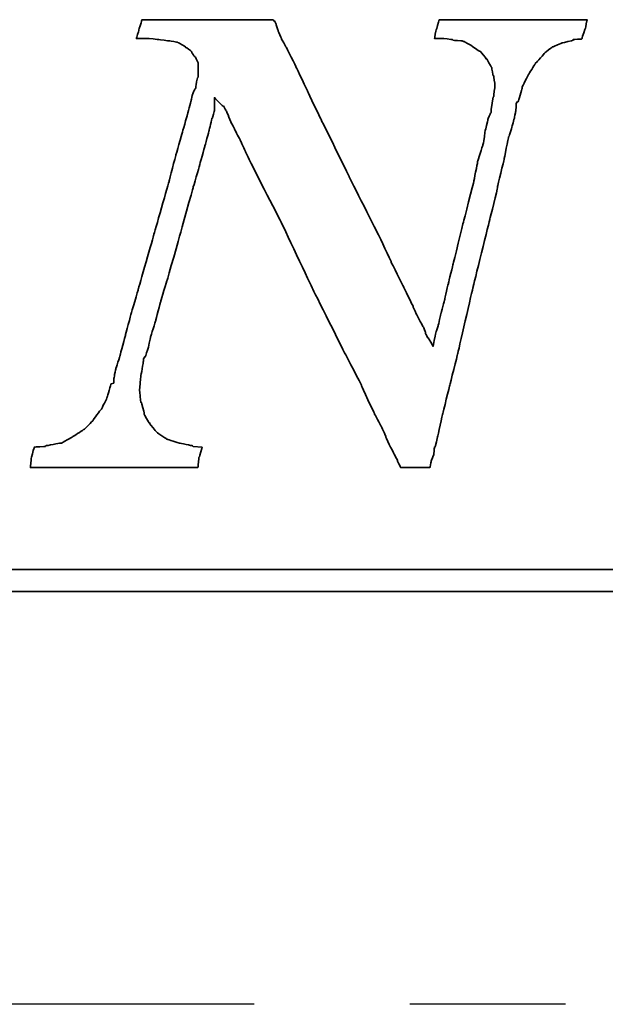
# Model space of a CAD drawing. Extents: x 590 to 738, y 38 to 112.
# Tile 47 of 49: x 712.92 to 715.74, y 74.14 to 78.89. Entities that reach past the tile are written whole.
import ezdxf

# ---------------------------------------------------------------- set-up
doc = ezdxf.new("R2010")
doc.units = 0
doc.header["$LTSCALE"] = 3
doc.header["$MEASUREMENT"] = 0
doc.linetypes.add('CENTER', pattern=[2, 1.25, -0.25, 0.25, -0.25])
for name, color, linetype in [('CL', 1, 'CENTER'), ('DIM', 4, 'CONTINUOUS'), ('layer 1', 7, 'CONTINUOUS')]:
    doc.layers.add(name, color=color, linetype=linetype)

# ---------------------------------------------------------------- blocks, each defined once
blk = doc.blocks.new('TBI MOTION logo(完整正式版)')
at = {"layer": 'layer 1', "color": 22, "lineweight": 35}
for points, knots in [([(58.92625, -7.91875), (58.92625, -7.91875), (58.58625, -7.89375), (58.58625, -7.89375), (58.58625, -7.89375), (58.58625, -7.89375), (58.56625, -7.87125), (58.56625, -7.87125), (58.56625, -7.87125), (58.56625, -7.87125), (58.08375, -7.77375), (58.08375, -7.77375), (58.08375, -7.77375), (58.08375, -7.77375), (58.06125, -7.77375), (58.06125, -7.77375), (58.06125, -7.77375), (58.06125, -7.77375), (57.62625, -7.63125), (57.62625, -7.63125), (57.62625, -7.63125), (57.62625, -7.63125), (57.60625, -7.63125), (57.60625, -7.63125), (57.60625, -7.63125), (57.60625, -7.63125), (57.58125, -7.60625), (57.58125, -7.60625), (57.58125, -7.60625), (57.58125, -7.60625), (57.26625, -7.38875), (57.26625, -7.38875), (57.26625, -7.38875), (57.26625, -7.38875), (57.24625, -7.36875), (57.24625, -7.36875), (57.24625, -7.36875), (57.24625, -7.36875), (57.22125, -7.34375), (57.22125, -7.34375), (57.22125, -7.34375), (57.22125, -7.34375), (56.98125, -7.05375), (56.98125, -7.05375), (56.98125, -7.05375), (56.98125, -7.05375), (56.98125, -7.02875), (56.98125, -7.02875), (56.98125, -7.02875), (56.98125, -7.02875), (56.95625, -7.02875), (56.95625, -7.02875), (56.95625, -7.02875), (56.95625, -7.02875), (56.76625, -6.69625), (56.76625, -6.69625), (56.76625, -6.69625), (56.76625, -6.69625), (56.76625, -6.67125), (56.76625, -6.67125), (56.76625, -6.67125), (56.76625, -6.67125), (56.76625, -6.64875), (56.76625, -6.64875), (56.76625, -6.64875), (56.76625, -6.64875), (56.67125, -6.26375), (56.67125, -6.26375), (56.67125, -6.26375), (56.67125, -6.26375), (56.64625, -6.26375), (56.64625, -6.26375), (56.64625, -6.26375), (56.64625, -6.26375), (56.64625, -6.23875), (56.64625, -6.23875), (56.64625, -6.23875), (56.64625, -6.23875), (56.59625, -5.80875), (56.59625, -5.80875), (56.59625, -5.80875), (56.59625, -5.80875), (56.59625, -5.78375), (56.59625, -5.78375), (56.59625, -5.78375), (56.59625, -5.78375), (56.64625, -5.30375), (56.64625, -5.30375), (56.64625, -5.30375), (56.64625, -5.30375), (56.64625, -5.27875), (56.64625, -5.27875), (56.64625, -5.27875), (56.64625, -5.27875), (56.74125, -4.72875), (56.74125, -4.72875), (56.74125, -4.72875), (56.74125, -4.72875), (56.74125, -4.67875), (56.74125, -4.67875), (56.74125, -4.67875), (56.74125, -4.67875), (56.74125, -4.63375), (56.74125, -4.63375), (56.74125, -4.63375), (56.74125, -4.63375), (56.79125, -4.55875), (56.79125, -4.55875), (56.79125, -4.55875), (56.79125, -4.55875), (56.81125, -4.55875), (56.81125, -4.55875), (56.81125, -4.55875), (56.81125, -4.55875), (56.91125, -4.27375), (56.91125, -4.27375), (56.91125, -4.27375), (56.91125, -4.27375), (57.00625, -3.83874), (57.00625, -3.83874), (57.00625, -3.83874), (57.00625, -3.83874), (57.00625, -3.81374), (57.00625, -3.81374), (57.00625, -3.81374), (57.00625, -3.81374), (57.19875, -3.21374), (57.19875, -3.21374), (57.19875, -3.21374), (57.19875, -3.21374), (57.38625, -2.49625), (57.38625, -2.49625), (57.38625, -2.49625), (57.38625, -2.49625), (57.38625, -2.47374), (57.38625, -2.47374), (57.38625, -2.47374), (57.38625, -2.47374), (57.62625, -1.70375), (57.62625, -1.70375), (57.62625, -1.70375), (57.62625, -1.70375), (58.10625, 0.00125), (58.10625, 0.00125), (58.10625, 0.00125), (58.10625, 0.00125), (58.58625, 1.72625), (58.58625, 1.72625), (58.58625, 1.72625), (58.58625, 1.72625), (58.82625, 2.54125), (58.82625, 2.54125), (58.82625, 2.54125), (58.82625, 2.54125), (58.82625, 2.56374), (58.82625, 2.56374), (58.82625, 2.56374), (58.82625, 2.56374), (59.02125, 3.26125), (59.02125, 3.26125), (59.02125, 3.26125), (59.02125, 3.26125), (59.18625, 3.86125), (59.18625, 3.86125), (59.18625, 3.86125), (59.18625, 3.86125), (59.28625, 4.31875), (59.28625, 4.31875), (59.28625, 4.31875), (59.28625, 4.31875), (59.30625, 4.31875), (59.30625, 4.31875), (59.30625, 4.31875), (59.30625, 4.31875), (59.30625, 4.34125), (59.30625, 4.34125), (59.30625, 4.34125), (59.30625, 4.34125), (59.38125, 4.60625), (59.38125, 4.60625), (59.38125, 4.60625), (59.38125, 4.60625), (59.38125, 4.65125), (59.38125, 4.65125), (59.38125, 4.65125), (59.38125, 4.65125), (59.38125, 5.08625), (59.38125, 5.08625), (59.38125, 5.08625), (59.38125, 5.08625), (59.66625, 4.79624), (59.66625, 4.79624), (59.66625, 4.79624), (59.66625, 4.79624), (59.74125, 4.75124), (59.74125, 4.75124), (59.74125, 4.75124), (59.74125, 4.75124), (59.74125, 4.72624), (59.74125, 4.72624), (59.74125, 4.72624), (59.74125, 4.72624), (59.76125, 4.70124), (59.76125, 4.70124), (59.76125, 4.70124), (59.76125, 4.70124), (59.81125, 4.60625), (59.81125, 4.60625), (59.81125, 4.60625), (59.81125, 4.60625), (59.90625, 4.41125), (59.90625, 4.41125), (59.90625, 4.41125), (59.90625, 4.41125), (59.90625, 4.39125), (59.90625, 4.39125), (59.90625, 4.39125), (59.90625, 4.39125), (60.00375, 4.15124), (60.00375, 4.15124), (60.00375, 4.15124), (60.00375, 4.15124), (60.14625, 3.88374), (60.14625, 3.88374), (60.14625, 3.88374), (60.14625, 3.88374), (60.34125, 3.50124), (60.34125, 3.50124), (60.34125, 3.50124), (60.34125, 3.50124), (60.53125, 3.09125), (60.53125, 3.09125), (60.53125, 3.09125), (60.53125, 3.09125), (60.74625, 2.63625), (60.74625, 2.63625), (60.74625, 2.63625), (60.74625, 2.63625), (61.25125, 1.63124), (61.25125, 1.63124), (61.25125, 1.63124), (61.25125, 1.63124), (61.85125, 0.47625), (61.85125, 0.47625), (61.85125, 0.47625), (61.85125, 0.47625), (63.02625, -2.01874), (63.02625, -2.01874), (63.02625, -2.01874), (63.02625, -2.01874), (64.27625, -4.51374), (64.27625, -4.51374), (64.27625, -4.51374), (64.27625, -4.51374), (64.85125, -5.61375), (64.85125, -5.61375), (64.85125, -5.61375), (64.85125, -5.61375), (64.85125, -5.64125), (64.85125, -5.64125), (64.85125, -5.64125), (64.85125, -5.64125), (65.32875, -6.67125), (65.32875, -6.67125), (65.32875, -6.67125), (65.32875, -6.67125), (65.57125, -7.12875), (65.57125, -7.12875), (65.57125, -7.12875), (65.57125, -7.12875), (65.76125, -7.53625), (65.76125, -7.53625), (65.76125, -7.53625), (65.76125, -7.53625), (65.76125, -7.55625), (65.76125, -7.55625), (65.76125, -7.55625), (65.76125, -7.55625), (65.90375, -7.87125), (65.90375, -7.87125), (65.90375, -7.87125), (65.90375, -7.87125), (66.07125, -8.18125), (66.07125, -8.18125), (66.07125, -8.18125), (66.07125, -8.18125), (66.19125, -8.42375), (66.19125, -8.42375), (66.19125, -8.42375), (66.19125, -8.42375), (66.19125, -8.44375), (66.19125, -8.44375), (66.19125, -8.44375), (66.19125, -8.44375), (66.29125, -8.63875), (66.29125, -8.63875), (66.29125, -8.63875), (66.29125, -8.63875), (66.31125, -8.68625), (66.31125, -8.68625), (66.31125, -8.68625), (66.31125, -8.68625), (66.38375, -8.68625), (66.38375, -8.68625), (66.38375, -8.68625), (66.38375, -8.68625), (66.84125, -8.68625), (66.84125, -8.68625), (66.84125, -8.68625), (66.84125, -8.68625), (67.29625, -8.68625), (67.29625, -8.68625), (67.29625, -8.68625), (67.29625, -8.68625), (67.36625, -8.68625), (67.36625, -8.68625), (67.36625, -8.68625), (67.36625, -8.68625), (67.39125, -8.68625), (67.39125, -8.68625), (67.39125, -8.68625), (67.39125, -8.68625), (67.44125, -8.46875), (67.44125, -8.46875), (67.44125, -8.46875), (67.44125, -8.46875), (67.44125, -8.44375), (67.44125, -8.44375), (67.44125, -8.44375), (67.44125, -8.44375), (67.53625, -8.20375), (67.53625, -8.20375), (67.53625, -8.20375), (67.53625, -8.20375), (67.56125, -7.94375), (67.56125, -7.94375), (67.56125, -7.94375), (67.56125, -7.94375), (67.56125, -7.91875), (67.56125, -7.91875), (67.56125, -7.91875), (67.56125, -7.91875), (67.58625, -7.91875), (67.58625, -7.91875), (67.58625, -7.91875), (67.58625, -7.91875), (67.68125, -7.53625), (67.68125, -7.53625), (67.68125, -7.53625), (67.68125, -7.53625), (67.87375, -6.67125), (67.87375, -6.67125), (67.87375, -6.67125), (67.87375, -6.67125), (68.13625, -5.61375), (68.13625, -5.61375), (68.13625, -5.61375), (68.13625, -5.61375), (68.42375, -4.46374), (68.42375, -4.46374), (68.42375, -4.46374), (68.42375, -4.46374), (68.99875, -1.96874), (68.99875, -1.96874), (68.99875, -1.96874), (68.99875, -1.96874), (69.62625, 0.57625), (69.62625, 0.57625), (69.62625, 0.57625), (69.62625, 0.57625), (69.91125, 1.72625), (69.91125, 1.72625), (69.91125, 1.72625), (69.91125, 1.72625), (69.91125, 1.77625), (69.91125, 1.77625), (69.91125, 1.77625), (69.91125, 1.77625), (70.15125, 2.78124), (70.15125, 2.78124), (70.15125, 2.78124), (70.15125, 2.78124), (70.32125, 3.62125), (70.32125, 3.62125), (70.32125, 3.62125), (70.32125, 3.62125), (70.34125, 3.64625), (70.34125, 3.64625), (70.34125, 3.64625), (70.34125, 3.64625), (70.44125, 3.98125), (70.44125, 3.98125), (70.44125, 3.98125), (70.44125, 3.98125), (70.53625, 4.31875), (70.53625, 4.31875), (70.53625, 4.31875), (70.53625, 4.31875), (70.58125, 4.55875), (70.58125, 4.55875), (70.58125, 4.55875), (70.58125, 4.55875), (70.60625, 4.72624), (70.60625, 4.72624), (70.60625, 4.72624), (70.60625, 4.72624), (70.60625, 4.79624), (70.60625, 4.79624), (70.60625, 4.79624), (70.60625, 4.79624), (70.60625, 4.87125), (70.60625, 4.87125), (70.60625, 4.87125), (70.60625, 4.87125), (70.65625, 4.94125), (70.65625, 4.94125), (70.65625, 4.94125), (70.65625, 4.94125), (70.68125, 4.94125), (70.68125, 4.94125), (70.68125, 4.94125), (70.68125, 4.94125), (70.82125, 5.42125), (70.82125, 5.42125), (70.82125, 5.42125), (70.82125, 5.42125), (70.82125, 5.44625), (70.82125, 5.44625), (70.82125, 5.44625), (70.82125, 5.44625), (70.82125, 5.47125), (70.82125, 5.47125), (70.82125, 5.47125), (70.82125, 5.47125), (71.06125, 5.94625), (71.06125, 5.94625), (71.06125, 5.94625), (71.06125, 5.94625), (71.30125, 6.33124), (71.30125, 6.33124), (71.30125, 6.33124), (71.30125, 6.33124), (71.32625, 6.35625), (71.32625, 6.35625), (71.32625, 6.35625), (71.32625, 6.35625), (71.32625, 6.38124), (71.32625, 6.38124), (71.32625, 6.38124), (71.32625, 6.38124), (71.35125, 6.38124), (71.35125, 6.38124), (71.35125, 6.38124), (71.35125, 6.38124), (71.66125, 6.74125), (71.66125, 6.74125), (71.66125, 6.74125), (71.66125, 6.74125), (71.68625, 6.76625), (71.68625, 6.76625), (71.68625, 6.76625), (71.68625, 6.76625), (71.92625, 6.95624), (71.92625, 6.95624), (71.92625, 6.95624), (71.92625, 6.95624), (71.95125, 6.98125), (71.95125, 6.98125), (71.95125, 6.98125), (71.95125, 6.98125), (71.97625, 6.98125), (71.97625, 6.98125), (71.97625, 6.98125), (71.97625, 6.98125), (72.31125, 7.12624), (72.31125, 7.12624), (72.31125, 7.12624), (72.31125, 7.12624), (72.33375, 7.12624), (72.33375, 7.12624), (72.33375, 7.12624), (72.33375, 7.12624), (72.71625, 7.21875), (72.71625, 7.21875), (72.71625, 7.21875), (72.71625, 7.21875), (72.71625, 7.24624), (72.71625, 7.24624), (72.71625, 7.24624), (72.71625, 7.24624), (72.74125, 7.24624), (72.74125, 7.24624), (72.74125, 7.24624), (72.74125, 7.24624), (73.03124, 7.26624), (73.03124, 7.26624), (73.03124, 7.26624), (73.03124, 7.26624), (73.05375, 7.29125), (73.05375, 7.29125), (73.05375, 7.29125), (73.05375, 7.29125), (73.05375, 7.31625), (73.05375, 7.31625), (73.05375, 7.31625), (73.05375, 7.31625), (73.17625, 7.67625), (73.17625, 7.67625), (73.17625, 7.67625), (73.17625, 7.67625), (73.24625, 7.98625), (73.24625, 7.98625), (73.24625, 7.98625), (73.24625, 7.98625), (73.19625, 7.98625), (73.19625, 7.98625), (73.19625, 7.98625), (73.19625, 7.98625), (72.93625, 7.98625), (72.93625, 7.98625), (72.93625, 7.98625), (72.93625, 7.98625), (72.55125, 7.98625), (72.55125, 7.98625), (72.55125, 7.98625), (72.55125, 7.98625), (72.09625, 7.98625), (72.09625, 7.98625), (72.09625, 7.98625), (72.09625, 7.98625), (71.64125, 7.98625), (71.64125, 7.98625), (71.64125, 7.98625), (71.64125, 7.98625), (70.53625, 7.98625), (70.53625, 7.98625), (70.53625, 7.98625), (70.53625, 7.98625), (69.47875, 7.98625), (69.47875, 7.98625), (69.47875, 7.98625), (69.47875, 7.98625), (68.95125, 7.98625), (68.95125, 7.98625), (68.95125, 7.98625), (68.95125, 7.98625), (68.52125, 7.98625), (68.52125, 7.98625), (68.52125, 7.98625), (68.52125, 7.98625), (68.13625, 7.98625), (68.13625, 7.98625), (68.13625, 7.98625), (68.13625, 7.98625), (67.87375, 7.98625), (67.87375, 7.98625), (67.87375, 7.98625), (67.87375, 7.98625), (67.75125, 7.98625), (67.75125, 7.98625), (67.75125, 7.98625), (67.75125, 7.98625), (67.72625, 7.94125), (67.72625, 7.94125), (67.72625, 7.94125), (67.72625, 7.94125), (67.63125, 7.60625), (67.63125, 7.60625), (67.63125, 7.60625), (67.63125, 7.60625), (67.56125, 7.29125), (67.56125, 7.29125), (67.56125, 7.29125), (67.56125, 7.29125), (67.72625, 7.29125), (67.72625, 7.29125), (67.72625, 7.29125), (67.72625, 7.29125), (67.82625, 7.29125), (67.82625, 7.29125), (67.82625, 7.29125), (67.82625, 7.29125), (67.84625, 7.29125), (67.84625, 7.29125), (67.84625, 7.29125), (67.84625, 7.29125), (68.23125, 7.24624), (68.23125, 7.24624), (68.23125, 7.24624), (68.23125, 7.24624), (68.25875, 7.21875), (68.25875, 7.21875), (68.25875, 7.21875), (68.25875, 7.21875), (68.59125, 7.19624), (68.59125, 7.19624), (68.59125, 7.19624), (68.59125, 7.19624), (68.64125, 7.17125), (68.64125, 7.17125), (68.64125, 7.17125), (68.64125, 7.17125), (68.66625, 7.17125), (68.66625, 7.17125), (68.66625, 7.17125), (68.66625, 7.17125), (68.92625, 7.02624), (68.92625, 7.02624), (68.92625, 7.02624), (68.92625, 7.02624), (68.95125, 7.02624), (68.95125, 7.02624), (68.95125, 7.02624), (68.95125, 7.02624), (68.95125, 7.00624), (68.95125, 7.00624), (68.95125, 7.00624), (68.95125, 7.00624), (69.23875, 6.81125), (69.23875, 6.81125), (69.23875, 6.81125), (69.23875, 6.81125), (69.26625, 6.81125), (69.26625, 6.81125), (69.26625, 6.81125), (69.26625, 6.81125), (69.28625, 6.78625), (69.28625, 6.78625), (69.28625, 6.78625), (69.28625, 6.78625), (69.47875, 6.54875), (69.47875, 6.54875), (69.47875, 6.54875), (69.47875, 6.54875), (69.47875, 6.52375), (69.47875, 6.52375), (69.47875, 6.52375), (69.47875, 6.52375), (69.50625, 6.52375), (69.50625, 6.52375), (69.50625, 6.52375), (69.50625, 6.52375), (69.67125, 6.23625), (69.67125, 6.23625), (69.67125, 6.23625), (69.67125, 6.23625), (69.69375, 6.21125), (69.69375, 6.21125), (69.69375, 6.21125), (69.69375, 6.21125), (69.69375, 6.18625), (69.69375, 6.18625), (69.69375, 6.18625), (69.69375, 6.18625), (69.74625, 5.89875), (69.74625, 5.89875), (69.74625, 5.89875), (69.74625, 5.89875), (69.76625, 5.89875), (69.76625, 5.89875), (69.76625, 5.89875), (69.76625, 5.89875), (69.81375, 5.56625), (69.81375, 5.56625), (69.81375, 5.56625), (69.81375, 5.56625), (69.81375, 5.54125), (69.81375, 5.54125), (69.81375, 5.54125), (69.81375, 5.54125), (69.81375, 5.51625), (69.81375, 5.51625), (69.81375, 5.51625), (69.81375, 5.51625), (69.76625, 5.13125), (69.76625, 5.13125), (69.76625, 5.13125), (69.76625, 5.13125), (69.74625, 5.10874), (69.74625, 5.10874), (69.74625, 5.10874), (69.74625, 5.10874), (69.67125, 4.65125), (69.67125, 4.65125), (69.67125, 4.65125), (69.67125, 4.65125), (69.67125, 4.55875), (69.67125, 4.55875), (69.67125, 4.55875), (69.67125, 4.55875), (69.67125, 4.53125), (69.67125, 4.53125), (69.67125, 4.53125), (69.67125, 4.53125), (69.64625, 4.50874), (69.64625, 4.50874), (69.64625, 4.50874), (69.64625, 4.50874), (69.55125, 4.27125), (69.55125, 4.27125), (69.55125, 4.27125), (69.55125, 4.27125), (69.55125, 4.24625), (69.55125, 4.24625), (69.55125, 4.24625), (69.55125, 4.24625), (69.45375, 3.86125), (69.45375, 3.86125), (69.45375, 3.86125), (69.45375, 3.86125), (69.38625, 3.40624), (69.38625, 3.40624), (69.38625, 3.40624), (69.38625, 3.40624), (69.35875, 3.33125), (69.35875, 3.33125), (69.35875, 3.33125), (69.35875, 3.33125), (69.35875, 3.30875), (69.35875, 3.30875), (69.35875, 3.30875), (69.35875, 3.30875), (69.16625, 2.71125), (69.16625, 2.71125), (69.16625, 2.71125), (69.16625, 2.71125), (69.16625, 2.66375), (69.16625, 2.66375), (69.16625, 2.66375), (69.16625, 2.66375), (69.02625, 1.96374), (69.02625, 1.96374), (69.02625, 1.96374), (69.02625, 1.96374), (68.64125, 0.45624), (68.64125, 0.45624), (68.64125, 0.45624), (68.64125, 0.45624), (68.25875, -1.10625), (68.25875, -1.10625), (68.25875, -1.10625), (68.25875, -1.10625), (68.08625, -1.80125), (68.08625, -1.80125), (68.08625, -1.80125), (68.08625, -1.80125), (67.94625, -2.42625), (67.94625, -2.42625), (67.94625, -2.42625), (67.94625, -2.42625), (67.80125, -2.95375), (67.80125, -2.95375), (67.80125, -2.95375), (67.80125, -2.95375), (67.70625, -3.38375), (67.70625, -3.38375), (67.70625, -3.38375), (67.70625, -3.38375), (67.70625, -3.40875), (67.70625, -3.40875), (67.70625, -3.40875), (67.70625, -3.40875), (67.63125, -3.62375), (67.63125, -3.62375), (67.63125, -3.62375), (67.63125, -3.62375), (67.60625, -3.72125), (67.60625, -3.72125), (67.60625, -3.72125), (67.60625, -3.72125), (67.51125, -4.17375), (67.51125, -4.17375), (67.51125, -4.17375), (67.51125, -4.17375), (67.34625, -3.86374), (67.34625, -3.86374), (67.34625, -3.86374), (67.34625, -3.86374), (67.32125, -3.86374), (67.32125, -3.86374), (67.32125, -3.86374), (67.32125, -3.86374), (67.27125, -3.76874), (67.27125, -3.76874), (67.27125, -3.76874), (67.27125, -3.76874), (67.22625, -3.67374), (67.22625, -3.67374), (67.22625, -3.67374), (67.22625, -3.67374), (67.22625, -3.64875), (67.22625, -3.64875), (67.22625, -3.64875), (67.22625, -3.64875), (67.15125, -3.45375), (67.15125, -3.45375), (67.15125, -3.45375), (67.15125, -3.45375), (67.05625, -3.28875), (67.05625, -3.28875), (67.05625, -3.28875), (67.05625, -3.28875), (66.91125, -3.00125), (66.91125, -3.00125), (66.91125, -3.00125), (66.91125, -3.00125), (66.77125, -2.71375), (66.77125, -2.71375), (66.77125, -2.71375), (66.77125, -2.71375), (66.77125, -2.68875), (66.77125, -2.68875), (66.77125, -2.68875), (66.77125, -2.68875), (66.41125, -1.94374), (66.41125, -1.94374), (66.41125, -1.94374), (66.41125, -1.94374), (65.95125, -1.03375), (65.95125, -1.03375), (65.95125, -1.03375), (65.95125, -1.03375), (65.95125, -1.00875), (65.95125, -1.00875), (65.95125, -1.00875), (65.95125, -1.00875), (65.49625, -0.04874), (65.49625, -0.04874), (65.49625, -0.04874), (65.49625, -0.04874), (64.39375, 2.13624), (64.39375, 2.13624), (64.39375, 2.13624), (64.39375, 2.13624), (64.39375, 2.15624), (64.39375, 2.15624), (64.39375, 2.15624), (64.39375, 2.15624), (63.33625, 4.29125), (63.33625, 4.29125), (63.33625, 4.29125), (63.33625, 4.29125), (62.85625, 5.30125), (62.85625, 5.30125), (62.85625, 5.30125), (62.85625, 5.30125), (62.42625, 6.21125), (62.42625, 6.21125), (62.42625, 6.21125), (62.42625, 6.21125), (62.04125, 6.98125), (62.04125, 6.98125), (62.04125, 6.98125), (62.04125, 6.98125), (61.87375, 7.26624), (61.87375, 7.26624), (61.87375, 7.26624), (61.87375, 7.26624), (61.87375, 7.29125), (61.87375, 7.29125), (61.87375, 7.29125), (61.87375, 7.29125), (61.75625, 7.55625), (61.75625, 7.55625), (61.75625, 7.55625), (61.75625, 7.55625), (61.75625, 7.58124), (61.75625, 7.58124), (61.75625, 7.58124), (61.75625, 7.58124), (61.68375, 7.79375), (61.68375, 7.79375), (61.68375, 7.79375), (61.68375, 7.79375), (61.61125, 7.94125), (61.61125, 7.94125), (61.61125, 7.94125), (61.61125, 7.94125), (61.58625, 7.94125), (61.58625, 7.94125), (61.58625, 7.94125), (61.58625, 7.94125), (61.56375, 7.98625), (61.56375, 7.98625), (61.56375, 7.98625), (61.56375, 7.98625), (61.41875, 7.98625), (61.41875, 7.98625), (61.41875, 7.98625), (61.41875, 7.98625), (61.18125, 7.98625), (61.18125, 7.98625), (61.18125, 7.98625), (61.18125, 7.98625), (60.84125, 7.98625), (60.84125, 7.98625), (60.84125, 7.98625), (60.84125, 7.98625), (60.02625, 7.98625), (60.02625, 7.98625), (60.02625, 7.98625), (60.02625, 7.98625), (59.11625, 7.98625), (59.11625, 7.98625), (59.11625, 7.98625), (59.11625, 7.98625), (58.15625, 7.98625), (58.15625, 7.98625), (58.15625, 7.98625), (58.15625, 7.98625), (57.34125, 7.98625), (57.34125, 7.98625), (57.34125, 7.98625), (57.34125, 7.98625), (57.00625, 7.98625), (57.00625, 7.98625), (57.00625, 7.98625), (57.00625, 7.98625), (56.76625, 7.98625), (56.76625, 7.98625), (56.76625, 7.98625), (56.76625, 7.98625), (56.69125, 7.98625), (56.69125, 7.98625), (56.69125, 7.98625), (56.69125, 7.98625), (56.67125, 7.94125), (56.67125, 7.94125), (56.67125, 7.94125), (56.67125, 7.94125), (56.67125, 7.91625), (56.67125, 7.91625), (56.67125, 7.91625), (56.67125, 7.91625), (56.57125, 7.60625), (56.57125, 7.60625), (56.57125, 7.60625), (56.57125, 7.60625), (56.57125, 7.58124), (56.57125, 7.58124), (56.57125, 7.58124), (56.57125, 7.58124), (56.47625, 7.29125), (56.47625, 7.29125), (56.47625, 7.29125), (56.47625, 7.29125), (56.57125, 7.29125), (56.57125, 7.29125), (56.57125, 7.29125), (56.57125, 7.29125), (56.76625, 7.29125), (56.76625, 7.29125), (56.76625, 7.29125), (56.76625, 7.29125), (56.86125, 7.29125), (56.86125, 7.29125), (56.86125, 7.29125), (56.86125, 7.29125), (56.88625, 7.29125), (56.88625, 7.29125), (56.88625, 7.29125), (56.88625, 7.29125), (57.31625, 7.24624), (57.31625, 7.24624), (57.31625, 7.24624), (57.31625, 7.24624), (57.70125, 7.19624), (57.70125, 7.19624), (57.70125, 7.19624), (57.70125, 7.19624), (57.72625, 7.19624), (57.72625, 7.19624), (57.72625, 7.19624), (57.72625, 7.19624), (58.01125, 7.14624), (58.01125, 7.14624), (58.01125, 7.14624), (58.01125, 7.14624), (58.03625, 7.12624), (58.03625, 7.12624), (58.03625, 7.12624), (58.03625, 7.12624), (58.06125, 7.12624), (58.06125, 7.12624), (58.06125, 7.12624), (58.06125, 7.12624), (58.30125, 6.98125), (58.30125, 6.98125), (58.30125, 6.98125), (58.30125, 6.98125), (58.30125, 6.95624), (58.30125, 6.95624), (58.30125, 6.95624), (58.30125, 6.95624), (58.32375, 6.95624), (58.32375, 6.95624), (58.32375, 6.95624), (58.32375, 6.95624), (58.51625, 6.81125), (58.51625, 6.81125), (58.51625, 6.81125), (58.51625, 6.81125), (58.54125, 6.78625), (58.54125, 6.78625), (58.54125, 6.78625), (58.54125, 6.78625), (58.54125, 6.76625), (58.54125, 6.76625), (58.54125, 6.76625), (58.54125, 6.76625), (58.63625, 6.62124), (58.63625, 6.62124), (58.63625, 6.62124), (58.63625, 6.62124), (58.65875, 6.62124), (58.65875, 6.62124), (58.65875, 6.62124), (58.65875, 6.62124), (58.75625, 6.42625), (58.75625, 6.42625), (58.75625, 6.42625), (58.75625, 6.42625), (58.77875, 6.38124), (58.77875, 6.38124), (58.77875, 6.38124), (58.77875, 6.38124), (58.77875, 6.33124), (58.77875, 6.33124), (58.77875, 6.33124), (58.77875, 6.33124), (58.77875, 6.09125), (58.77875, 6.09125), (58.77875, 6.09125), (58.77875, 6.09125), (58.77875, 5.85125), (58.77875, 5.85125), (58.77875, 5.85125), (58.77875, 5.85125), (58.75625, 5.82625), (58.75625, 5.82625), (58.75625, 5.82625), (58.75625, 5.82625), (58.68625, 5.51625), (58.68625, 5.51625), (58.68625, 5.51625), (58.68625, 5.51625), (58.68625, 5.47125), (58.68625, 5.47125), (58.68625, 5.47125), (58.68625, 5.47125), (58.68625, 5.44625), (58.68625, 5.44625), (58.68625, 5.44625), (58.68625, 5.44625), (58.65875, 5.39625), (58.65875, 5.39625), (58.65875, 5.39625), (58.65875, 5.39625), (58.61125, 5.32624), (58.61125, 5.32624), (58.61125, 5.32624), (58.61125, 5.32624), (58.56625, 5.20375), (58.56625, 5.20375), (58.56625, 5.20375), (58.56625, 5.20375), (58.51625, 4.99125), (58.51625, 4.99125), (58.51625, 4.99125), (58.51625, 4.99125), (58.51625, 4.96625), (58.51625, 4.96625), (58.51625, 4.96625), (58.51625, 4.96625), (58.37125, 4.43625), (58.37125, 4.43625), (58.37125, 4.43625), (58.37125, 4.43625), (58.18125, 3.76625), (58.18125, 3.76625), (58.18125, 3.76625), (58.18125, 3.76625), (57.94125, 2.92624), (57.94125, 2.92624), (57.94125, 2.92624), (57.94125, 2.92624), (57.70125, 1.98874), (57.70125, 1.98874), (57.70125, 1.98874), (57.70125, 1.98874), (57.12625, -0.02374), (57.12625, -0.02374), (57.12625, -0.02374), (57.12625, -0.02374), (56.55125, -2.03875), (56.55125, -2.03875), (56.55125, -2.03875), (56.55125, -2.03875), (56.28625, -2.95375), (56.28625, -2.95375), (56.28625, -2.95375), (56.28625, -2.95375), (56.07125, -3.76874), (56.07125, -3.76874), (56.07125, -3.76874), (56.07125, -3.76874), (55.87625, -4.48874), (55.87625, -4.48874), (55.87625, -4.48874), (55.87625, -4.48874), (55.87625, -4.51374), (55.87625, -4.51374), (55.87625, -4.51374), (55.87625, -4.51374), (55.71125, -5.01625), (55.71125, -5.01625), (55.71125, -5.01625), (55.71125, -5.01625), (55.66125, -5.25375), (55.66125, -5.25375), (55.66125, -5.25375), (55.66125, -5.25375), (55.66125, -5.27875), (55.66125, -5.27875), (55.66125, -5.27875), (55.66125, -5.27875), (55.63625, -5.37375), (55.63625, -5.37375), (55.63625, -5.37375), (55.63625, -5.37375), (55.63625, -5.42375), (55.63625, -5.42375), (55.63625, -5.42375), (55.63625, -5.42375), (55.63625, -5.54125), (55.63625, -5.54125), (55.63625, -5.54125), (55.63625, -5.54125), (55.54125, -5.56875), (55.54125, -5.56875), (55.54125, -5.56875), (55.54125, -5.56875), (55.39625, -6.04875), (55.39625, -6.04875), (55.39625, -6.04875), (55.39625, -6.04875), (55.39625, -6.06875), (55.39625, -6.06875), (55.39625, -6.06875), (55.39625, -6.06875), (55.18125, -6.50375), (55.18125, -6.50375), (55.18125, -6.50375), (55.18125, -6.50375), (55.15625, -6.52875), (55.15625, -6.52875), (55.15625, -6.52875), (55.15625, -6.52875), (54.86875, -6.91125), (54.86875, -6.91125), (54.86875, -6.91125), (54.86875, -6.91125), (54.86875, -6.93375), (54.86875, -6.93375), (54.86875, -6.93375), (54.86875, -6.93375), (54.53125, -7.26875), (54.53125, -7.26875), (54.53125, -7.26875), (54.53125, -7.26875), (54.51125, -7.26875), (54.51125, -7.26875), (54.51125, -7.26875), (54.51125, -7.26875), (54.48625, -7.29625), (54.48625, -7.29625), (54.48625, -7.29625), (54.48625, -7.29625), (54.10375, -7.53625), (54.10375, -7.53625), (54.10375, -7.53625), (54.10375, -7.53625), (53.69625, -7.77375), (53.69625, -7.77375), (53.69625, -7.77375), (53.69625, -7.77375), (53.67125, -7.77375), (53.67125, -7.77375), (53.67125, -7.77375), (53.67125, -7.77375), (53.64625, -7.77375), (53.64625, -7.77375), (53.64625, -7.77375), (53.64625, -7.77375), (53.11625, -7.87125), (53.11625, -7.87125), (53.11625, -7.87125), (53.11625, -7.87125), (53.09625, -7.89375), (53.09625, -7.89375), (53.09625, -7.89375), (53.09625, -7.89375), (52.68625, -7.91875), (52.68625, -7.91875), (52.68625, -7.91875), (52.68625, -7.91875), (52.66125, -7.99125), (52.66125, -7.99125), (52.66125, -7.99125), (52.66125, -7.99125), (52.56625, -8.34875), (52.56625, -8.34875), (52.56625, -8.34875), (52.56625, -8.34875), (52.54125, -8.68625), (52.54125, -8.68625), (52.54125, -8.68625), (52.54125, -8.68625), (52.58875, -8.68625), (52.58875, -8.68625), (52.58875, -8.68625), (52.58875, -8.68625), (52.87625, -8.68625), (52.87625, -8.68625), (52.87625, -8.68625), (52.87625, -8.68625), (53.33625, -8.68625), (53.33625, -8.68625), (53.33625, -8.68625), (53.33625, -8.68625), (53.79125, -8.68625), (53.79125, -8.68625), (53.79125, -8.68625), (53.79125, -8.68625), (54.36625, -8.68625), (54.36625, -8.68625), (54.36625, -8.68625), (54.36625, -8.68625), (55.59125, -8.68625), (55.59125, -8.68625), (55.59125, -8.68625), (55.59125, -8.68625), (56.76625, -8.68625), (56.76625, -8.68625), (56.76625, -8.68625), (56.76625, -8.68625), (57.34125, -8.68625), (57.34125, -8.68625), (57.34125, -8.68625), (57.34125, -8.68625), (57.82125, -8.68625), (57.82125, -8.68625), (57.82125, -8.68625), (57.82125, -8.68625), (58.25125, -8.68625), (58.25125, -8.68625), (58.25125, -8.68625), (58.25125, -8.68625), (58.58625, -8.68625), (58.58625, -8.68625), (58.58625, -8.68625), (58.58625, -8.68625), (58.75625, -8.68625), (58.75625, -8.68625), (58.75625, -8.68625), (58.75625, -8.68625), (58.77875, -8.63875), (58.77875, -8.63875), (58.77875, -8.63875), (58.77875, -8.63875), (58.80625, -8.30375), (58.80625, -8.30375), (58.80625, -8.30375), (58.80625, -8.30375), (58.82625, -8.27875), (58.82625, -8.27875), (58.82625, -8.27875), (58.82625, -8.27875), (58.92625, -7.91875), (58.92625, -7.91875)], [0, 0, 0, 0, 0.003125, 0.003125, 0.003125, 0.00312501, 0.00625, 0.00625, 0.00625, 0.00625001, 0.009375, 0.009375, 0.009375, 0.00937501, 0.0125, 0.0125, 0.0125, 0.01250001, 0.015625, 0.015625, 0.015625, 0.01562501, 0.01875, 0.01875, 0.01875, 0.01875001, 0.021875, 0.021875, 0.021875, 0.02187501, 0.025, 0.025, 0.025, 0.02500001, 0.028125, 0.028125, 0.028125, 0.02812501, 0.03125, 0.03125, 0.03125, 0.03125001, 0.034375, 0.034375, 0.034375, 0.03437501, 0.0375, 0.0375, 0.0375, 0.03750001, 0.040625, 0.040625, 0.040625, 0.04062501, 0.04375, 0.04375, 0.04375, 0.04375001, 0.046875, 0.046875, 0.046875, 0.04687501, 0.05, 0.05, 0.05, 0.05000001, 0.053125, 0.053125, 0.053125, 0.05312501, 0.05625, 0.05625, 0.05625, 0.05625001, 0.059375, 0.059375, 0.059375, 0.05937501, 0.0625, 0.0625, 0.0625, 0.06250001, 0.065625, 0.065625, 0.065625, 0.06562501, 0.06875, 0.06875, 0.06875, 0.06875001, 0.071875, 0.071875, 0.071875, 0.07187501, 0.075, 0.075, 0.075, 0.07500001, 0.078125, 0.078125, 0.078125, 0.07812501, 0.08125, 0.08125, 0.08125, 0.08125001, 0.084375, 0.084375, 0.084375, 0.08437501, 0.0875, 0.0875, 0.0875, 0.08750001, 0.090625, 0.090625, 0.090625, 0.09062501, 0.09375, 0.09375, 0.09375, 0.09375001, 0.096875, 0.096875, 0.096875, 0.09687501, 0.1, 0.1, 0.1, 0.10000001, 0.103125, 0.103125, 0.103125, 0.10312501, 0.10625, 0.10625, 0.10625, 0.10625001, 0.109375, 0.109375, 0.109375, 0.10937501, 0.1125, 0.1125, 0.1125, 0.11250001, 0.115625, 0.115625, 0.115625, 0.11562501, 0.11875, 0.11875, 0.11875, 0.11875001, 0.121875, 0.121875, 0.121875, 0.12187501, 0.125, 0.125, 0.125, 0.12500001, 0.128125, 0.128125, 0.128125, 0.12812501, 0.13125, 0.13125, 0.13125, 0.13125001, 0.134375, 0.134375, 0.134375, 0.13437501, 0.1375, 0.1375, 0.1375, 0.13750001, 0.140625, 0.140625, 0.140625, 0.14062501, 0.14375, 0.14375, 0.14375, 0.14375001, 0.146875, 0.146875, 0.146875, 0.14687501, 0.15, 0.15, 0.15, 0.15000001, 0.153125, 0.153125, 0.153125, 0.15312501, 0.15625, 0.15625, 0.15625, 0.15625001, 0.159375, 0.159375, 0.159375, 0.15937501, 0.1625, 0.1625, 0.1625, 0.16250001, 0.165625, 0.165625, 0.165625, 0.16562501, 0.16875, 0.16875, 0.16875, 0.16875001, 0.171875, 0.171875, 0.171875, 0.17187501, 0.175, 0.175, 0.175, 0.17500001, 0.178125, 0.178125, 0.178125, 0.17812501, 0.18125, 0.18125, 0.18125, 0.18125001, 0.184375, 0.184375, 0.184375, 0.18437501, 0.1875, 0.1875, 0.1875, 0.18750001, 0.190625, 0.190625, 0.190625, 0.19062501, 0.19375, 0.19375, 0.19375, 0.19375001, 0.196875, 0.196875, 0.196875, 0.19687501, 0.2, 0.2, 0.2, 0.20000001, 0.203125, 0.203125, 0.203125, 0.20312501, 0.20625, 0.20625, 0.20625, 0.20625001, 0.209375, 0.209375, 0.209375, 0.20937501, 0.2125, 0.2125, 0.2125, 0.21250001, 0.215625, 0.215625, 0.215625, 0.21562501, 0.21875, 0.21875, 0.21875, 0.21875001, 0.221875, 0.221875, 0.221875, 0.22187501, 0.225, 0.225, 0.225, 0.22500001, 0.228125, 0.228125, 0.228125, 0.22812501, 0.23125, 0.23125, 0.23125, 0.23125001, 0.234375, 0.234375, 0.234375, 0.23437501, 0.2375, 0.2375, 0.2375, 0.23750001, 0.240625, 0.240625, 0.240625, 0.24062501, 0.24375, 0.24375, 0.24375, 0.24375001, 0.246875, 0.246875, 0.246875, 0.24687501, 0.25, 0.25, 0.25, 0.25000001, 0.253125, 0.253125, 0.253125, 0.25312501, 0.25625, 0.25625, 0.25625, 0.25625001, 0.259375, 0.259375, 0.259375, 0.25937501, 0.2625, 0.2625, 0.2625, 0.26250001, 0.265625, 0.265625, 0.265625, 0.26562501, 0.26875, 0.26875, 0.26875, 0.26875001, 0.271875, 0.271875, 0.271875, 0.27187501, 0.275, 0.275, 0.275, 0.27500001, 0.278125, 0.278125, 0.278125, 0.27812501, 0.28125, 0.28125, 0.28125, 0.28125001, 0.284375, 0.284375, 0.284375, 0.28437501, 0.2875, 0.2875, 0.2875, 0.28750001, 0.290625, 0.290625, 0.290625, 0.29062501, 0.29375, 0.29375, 0.29375, 0.29375001, 0.296875, 0.296875, 0.296875, 0.29687501, 0.3, 0.3, 0.3, 0.30000001, 0.303125, 0.303125, 0.303125, 0.30312501, 0.30625, 0.30625, 0.30625, 0.30625001, 0.309375, 0.309375, 0.309375, 0.30937501, 0.3125, 0.3125, 0.3125, 0.31250001, 0.315625, 0.315625, 0.315625, 0.31562501, 0.31875, 0.31875, 0.31875, 0.31875001, 0.321875, 0.321875, 0.321875, 0.32187501, 0.325, 0.325, 0.325, 0.32500001, 0.328125, 0.328125, 0.328125, 0.32812501, 0.33125, 0.33125, 0.33125, 0.33125001, 0.334375, 0.334375, 0.334375, 0.33437501, 0.3375, 0.3375, 0.3375, 0.33750001, 0.340625, 0.340625, 0.340625, 0.34062501, 0.34375, 0.34375, 0.34375, 0.34375001, 0.346875, 0.346875, 0.346875, 0.34687501, 0.35, 0.35, 0.35, 0.35000001, 0.353125, 0.353125, 0.353125, 0.35312501, 0.35625, 0.35625, 0.35625, 0.35625001, 0.359375, 0.359375, 0.359375, 0.35937501, 0.3625, 0.3625, 0.3625, 0.36250001, 0.365625, 0.365625, 0.365625, 0.36562501, 0.36875, 0.36875, 0.36875, 0.36875001, 0.371875, 0.371875, 0.371875, 0.37187501, 0.375, 0.375, 0.375, 0.37500001, 0.378125, 0.378125, 0.378125, 0.37812501, 0.38125, 0.38125, 0.38125, 0.38125001, 0.384375, 0.384375, 0.384375, 0.38437501, 0.3875, 0.3875, 0.3875, 0.38750001, 0.390625, 0.390625, 0.390625, 0.39062501, 0.39375, 0.39375, 0.39375, 0.39375001, 0.396875, 0.396875, 0.396875, 0.39687501, 0.4, 0.4, 0.4, 0.40000001, 0.403125, 0.403125, 0.403125, 0.40312501, 0.40625, 0.40625, 0.40625, 0.40625001, 0.409375, 0.409375, 0.409375, 0.40937501, 0.4125, 0.4125, 0.4125, 0.41250001, 0.415625, 0.415625, 0.415625, 0.41562501, 0.41875, 0.41875, 0.41875, 0.41875001, 0.421875, 0.421875, 0.421875, 0.42187501, 0.425, 0.425, 0.425, 0.42500001, 0.428125, 0.428125, 0.428125, 0.42812501, 0.43125, 0.43125, 0.43125, 0.43125001, 0.434375, 0.434375, 0.434375, 0.43437501, 0.4375, 0.4375, 0.4375, 0.43750001, 0.440625, 0.440625, 0.440625, 0.44062501, 0.44375, 0.44375, 0.44375, 0.44375001, 0.446875, 0.446875, 0.446875, 0.44687501, 0.45, 0.45, 0.45, 0.45000001, 0.453125, 0.453125, 0.453125, 0.45312501, 0.45625, 0.45625, 0.45625, 0.45625001, 0.459375, 0.459375, 0.459375, 0.45937501, 0.4625, 0.4625, 0.4625, 0.46250001, 0.465625, 0.465625, 0.465625, 0.46562501, 0.46875, 0.46875, 0.46875, 0.46875001, 0.471875, 0.471875, 0.471875, 0.47187501, 0.475, 0.475, 0.475, 0.47500001, 0.478125, 0.478125, 0.478125, 0.47812501, 0.48125, 0.48125, 0.48125, 0.48125001, 0.484375, 0.484375, 0.484375, 0.48437501, 0.4875, 0.4875, 0.4875, 0.48750001, 0.490625, 0.490625, 0.490625, 0.49062501, 0.49375, 0.49375, 0.49375, 0.49375001, 0.496875, 0.496875, 0.496875, 0.49687501, 0.5, 0.5, 0.5, 0.50000001, 0.503125, 0.503125, 0.503125, 0.50312501, 0.50625, 0.50625, 0.50625, 0.50625001, 0.509375, 0.509375, 0.509375, 0.50937501, 0.5125, 0.5125, 0.5125, 0.51250001, 0.515625, 0.515625, 0.515625, 0.51562501, 0.51875, 0.51875, 0.51875, 0.51875001, 0.521875, 0.521875, 0.521875, 0.52187501, 0.525, 0.525, 0.525, 0.52500001, 0.528125, 0.528125, 0.528125, 0.52812501, 0.53125, 0.53125, 0.53125, 0.53125001, 0.534375, 0.534375, 0.534375, 0.53437501, 0.5375, 0.5375, 0.5375, 0.53750001, 0.540625, 0.540625, 0.540625, 0.54062501, 0.54375, 0.54375, 0.54375, 0.54375001, 0.546875, 0.546875, 0.546875, 0.54687501, 0.55, 0.55, 0.55, 0.55000001, 0.553125, 0.553125, 0.553125, 0.55312501, 0.55625, 0.55625, 0.55625, 0.55625001, 0.559375, 0.559375, 0.559375, 0.55937501, 0.5625, 0.5625, 0.5625, 0.56250001, 0.565625, 0.565625, 0.565625, 0.56562501, 0.56875, 0.56875, 0.56875, 0.56875001, 0.571875, 0.571875, 0.571875, 0.57187501, 0.575, 0.575, 0.575, 0.57500001, 0.578125, 0.578125, 0.578125, 0.57812501, 0.58125, 0.58125, 0.58125, 0.58125001, 0.584375, 0.584375, 0.584375, 0.58437501, 0.5875, 0.5875, 0.5875, 0.58750001, 0.590625, 0.590625, 0.590625, 0.59062501, 0.59375, 0.59375, 0.59375, 0.59375001, 0.596875, 0.596875, 0.596875, 0.59687501, 0.6, 0.6, 0.6, 0.60000001, 0.603125, 0.603125, 0.603125, 0.60312501, 0.60625, 0.60625, 0.60625, 0.60625001, 0.609375, 0.609375, 0.609375, 0.60937501, 0.6125, 0.6125, 0.6125, 0.61250001, 0.615625, 0.615625, 0.615625, 0.61562501, 0.61875, 0.61875, 0.61875, 0.61875001, 0.621875, 0.621875, 0.621875, 0.62187501, 0.625, 0.625, 0.625, 0.62500001, 0.628125, 0.628125, 0.628125, 0.62812501, 0.63125, 0.63125, 0.63125, 0.63125001, 0.634375, 0.634375, 0.634375, 0.63437501, 0.6375, 0.6375, 0.6375, 0.63750001, 0.640625, 0.640625, 0.640625, 0.64062501, 0.64375, 0.64375, 0.64375, 0.64375001, 0.646875, 0.646875, 0.646875, 0.64687501, 0.65, 0.65, 0.65, 0.65000001, 0.653125, 0.653125, 0.653125, 0.65312501, 0.65625, 0.65625, 0.65625, 0.65625001, 0.659375, 0.659375, 0.659375, 0.65937501, 0.6625, 0.6625, 0.6625, 0.66250001, 0.665625, 0.665625, 0.665625, 0.66562501, 0.66875, 0.66875, 0.66875, 0.66875001, 0.671875, 0.671875, 0.671875, 0.67187501, 0.675, 0.675, 0.675, 0.67500001, 0.678125, 0.678125, 0.678125, 0.67812501, 0.68125, 0.68125, 0.68125, 0.68125001, 0.684375, 0.684375, 0.684375, 0.68437501, 0.6875, 0.6875, 0.6875, 0.68750001, 0.690625, 0.690625, 0.690625, 0.69062501, 0.69375, 0.69375, 0.69375, 0.69375001, 0.696875, 0.696875, 0.696875, 0.69687501, 0.7, 0.7, 0.7, 0.70000001, 0.703125, 0.703125, 0.703125, 0.70312501, 0.70625, 0.70625, 0.70625, 0.70625001, 0.709375, 0.709375, 0.709375, 0.70937501, 0.7125, 0.7125, 0.7125, 0.71250001, 0.715625, 0.715625, 0.715625, 0.71562501, 0.71875, 0.71875, 0.71875, 0.71875001, 0.721875, 0.721875, 0.721875, 0.72187501, 0.725, 0.725, 0.725, 0.72500001, 0.728125, 0.728125, 0.728125, 0.72812501, 0.73125, 0.73125, 0.73125, 0.73125001, 0.734375, 0.734375, 0.734375, 0.73437501, 0.7375, 0.7375, 0.7375, 0.73750001, 0.740625, 0.740625, 0.740625, 0.74062501, 0.74375, 0.74375, 0.74375, 0.74375001, 0.746875, 0.746875, 0.746875, 0.74687501, 0.75, 0.75, 0.75, 0.75000001, 0.753125, 0.753125, 0.753125, 0.75312501, 0.75625, 0.75625, 0.75625, 0.75625001, 0.759375, 0.759375, 0.759375, 0.75937501, 0.7625, 0.7625, 0.7625, 0.76250001, 0.765625, 0.765625, 0.765625, 0.76562501, 0.76875, 0.76875, 0.76875, 0.76875001, 0.771875, 0.771875, 0.771875, 0.77187501, 0.775, 0.775, 0.775, 0.77500001, 0.778125, 0.778125, 0.778125, 0.77812501, 0.78125, 0.78125, 0.78125, 0.78125001, 0.784375, 0.784375, 0.784375, 0.78437501, 0.7875, 0.7875, 0.7875, 0.78750001, 0.790625, 0.790625, 0.790625, 0.79062501, 0.79375, 0.79375, 0.79375, 0.79375001, 0.796875, 0.796875, 0.796875, 0.79687501, 0.8, 0.8, 0.8, 0.80000001, 0.803125, 0.803125, 0.803125, 0.80312501, 0.80625, 0.80625, 0.80625, 0.80625001, 0.809375, 0.809375, 0.809375, 0.80937501, 0.8125, 0.8125, 0.8125, 0.81250001, 0.815625, 0.815625, 0.815625, 0.81562501, 0.81875, 0.81875, 0.81875, 0.81875001, 0.821875, 0.821875, 0.821875, 0.82187501, 0.825, 0.825, 0.825, 0.82500001, 0.828125, 0.828125, 0.828125, 0.82812501, 0.83125, 0.83125, 0.83125, 0.83125001, 0.834375, 0.834375, 0.834375, 0.83437501, 0.8375, 0.8375, 0.8375, 0.83750001, 0.840625, 0.840625, 0.840625, 0.84062501, 0.84375, 0.84375, 0.84375, 0.84375001, 0.846875, 0.846875, 0.846875, 0.84687501, 0.85, 0.85, 0.85, 0.85000001, 0.853125, 0.853125, 0.853125, 0.85312501, 0.85625, 0.85625, 0.85625, 0.85625001, 0.859375, 0.859375, 0.859375, 0.85937501, 0.8625, 0.8625, 0.8625, 0.86250001, 0.865625, 0.865625, 0.865625, 0.86562501, 0.86875, 0.86875, 0.86875, 0.86875001, 0.871875, 0.871875, 0.871875, 0.87187501, 0.875, 0.875, 0.875, 0.87500001, 0.878125, 0.878125, 0.878125, 0.87812501, 0.88125, 0.88125, 0.88125, 0.88125001, 0.884375, 0.884375, 0.884375, 0.88437501, 0.8875, 0.8875, 0.8875, 0.88750001, 0.890625, 0.890625, 0.890625, 0.89062501, 0.89375, 0.89375, 0.89375, 0.89375001, 0.896875, 0.896875, 0.896875, 0.89687501, 0.9, 0.9, 0.9, 0.90000001, 0.903125, 0.903125, 0.903125, 0.90312501, 0.90625, 0.90625, 0.90625, 0.90625001, 0.909375, 0.909375, 0.909375, 0.90937501, 0.9125, 0.9125, 0.9125, 0.91250001, 0.915625, 0.915625, 0.915625, 0.91562501, 0.91875, 0.91875, 0.91875, 0.91875001, 0.921875, 0.921875, 0.921875, 0.92187501, 0.925, 0.925, 0.925, 0.92500001, 0.928125, 0.928125, 0.928125, 0.92812501, 0.93125, 0.93125, 0.93125, 0.93125001, 0.934375, 0.934375, 0.934375, 0.93437501, 0.9375, 0.9375, 0.9375, 0.93750001, 0.940625, 0.940625, 0.940625, 0.94062501, 0.94375, 0.94375, 0.94375, 0.94375001, 0.946875, 0.946875, 0.946875, 0.94687501, 0.95, 0.95, 0.95, 0.95000001, 0.953125, 0.953125, 0.953125, 0.95312501, 0.95625, 0.95625, 0.95625, 0.95625001, 0.959375, 0.959375, 0.959375, 0.95937501, 0.9625, 0.9625, 0.9625, 0.96250001, 0.965625, 0.965625, 0.965625, 0.96562501, 0.96875, 0.96875, 0.96875, 0.96875001, 0.971875, 0.971875, 0.971875, 0.97187501, 0.975, 0.975, 0.975, 0.97500001, 0.978125, 0.978125, 0.978125, 0.97812501, 0.98125, 0.98125, 0.98125, 0.98125001, 0.984375, 0.984375, 0.984375, 0.98437501, 0.9875, 0.9875, 0.9875, 0.98750001, 0.990625, 0.990625, 0.990625, 0.99062501, 0.99375, 0.99375, 0.99375, 0.99375001, 0.996875, 0.996875, 0.996875, 0.99687501, 1, 1, 1, 1]), ([(75.90875, -9.47875), (75.90875, -9.47875), (75.90875, -12.28625), (75.90875, -12.28625), (75.90875, -12.28625), (75.90875, -12.28625), (75.90875, -12.47875), (75.90875, -12.47875), (75.90875, -12.47875), (75.90875, -12.47875), (75.71625, -12.47875), (75.71625, -12.47875), (75.71625, -12.47875), (75.71625, -12.47875), (-88.32875, -12.47875), (-88.32875, -12.47875), (-88.32875, -12.47875), (-88.32875, -12.47875), (-88.32875, -13.29375), (-88.32875, -13.29375), (-88.32875, -13.29375), (-88.32875, -13.29375), (82.89125, -13.29375), (82.89125, -13.29375), (82.89125, -13.29375), (82.89125, -13.29375), (75.90875, -9.47875), (75.90875, -9.47875)], [0, 0, 0, 0, 0.14285714, 0.14285714, 0.14285714, 0.14285715, 0.28571429, 0.28571429, 0.28571429, 0.2857143, 0.42857143, 0.42857143, 0.42857143, 0.42857144, 0.57142857, 0.57142857, 0.57142857, 0.57142858, 0.71428571, 0.71428571, 0.71428571, 0.71428572, 0.85714286, 0.85714286, 0.85714286, 0.85714287, 1, 1, 1, 1])]:
    blk.add_open_spline(points, degree=3, knots=knots, dxfattribs=at)
blk.add_open_spline([(54.86875, -6.91125), (54.86875, -6.91125), (54.86875, -6.93375), (54.86875, -6.93375)], degree=3, dxfattribs=at)

msp = doc.modelspace()

# ---------------------------------------------------------------- linework, layer by layer
at = {"layer": 'CL', "color": 7}
msp.add_line((732.0514, 74.1415, 0.2), (670.3517, 74.1415, 0.2), dxfattribs=at)

# ---------------------------------------------------------------- block references
at = {"layer": 'DIM', "xscale": 0.1295999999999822, "yscale": 0.1295999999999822, "zscale": 0.1295999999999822}
msp.add_blockref('TBI MOTION logo(完整正式版)', (706.164, 77.8558), dxfattribs=at)

doc.saveas('drawing.dxf')
